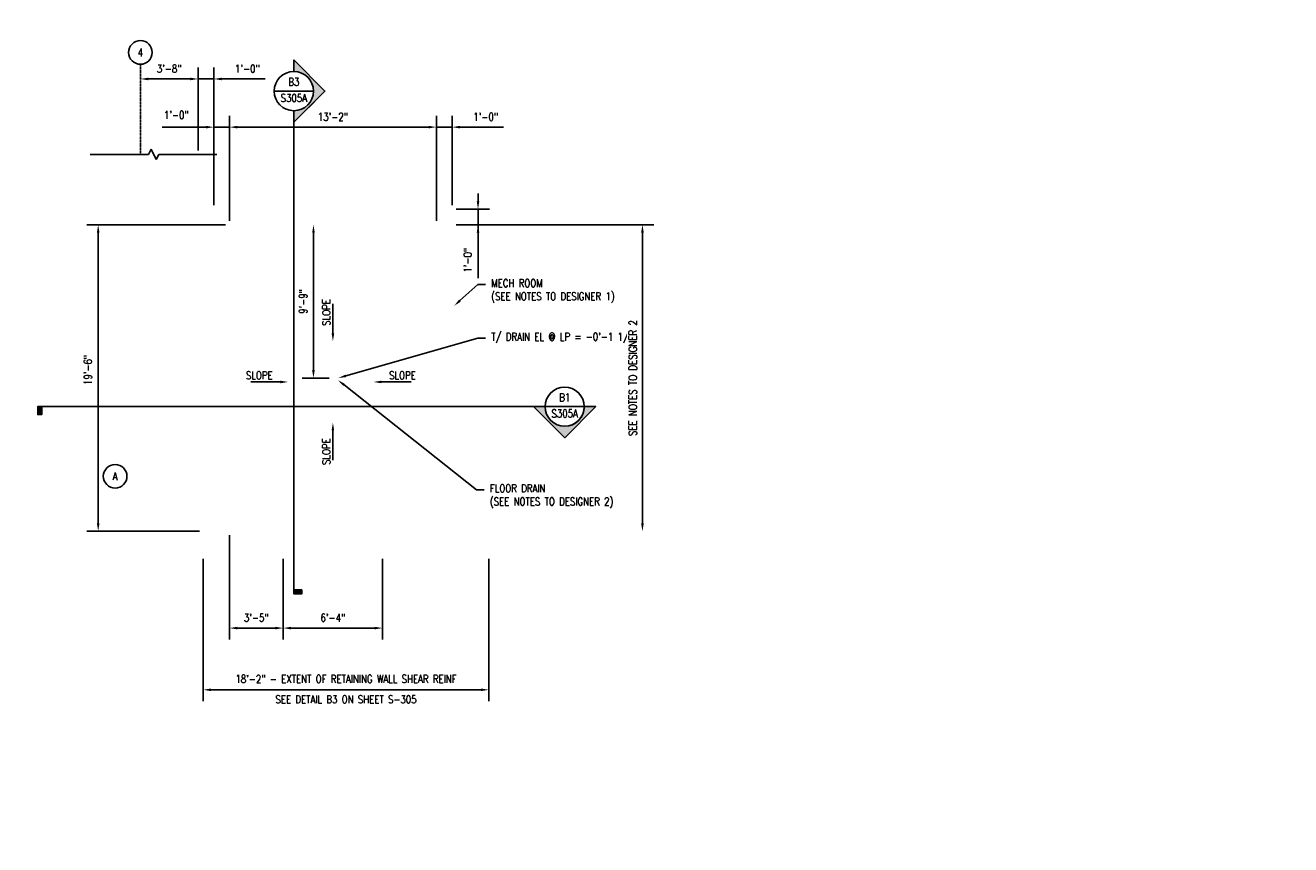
# Model space of a CAD drawing. Header units: inches. Extents: x -4277 to 4947, y 612 to 1950.
# Tile 3 of 4: x 1316 to 2282, y 612 to 1237. Entities that reach past the tile are written whole.
import ezdxf
from ezdxf import colors
from ezdxf.entities.mleader import LeaderData, LeaderLine
from ezdxf.enums import TextEntityAlignment as Align
from ezdxf.math import Vec2, Vec3

# ---------------------------------------------------------------- set-up
doc = ezdxf.new("R2010")
doc.units = ezdxf.units.IN
doc.header["$MEASUREMENT"] = 0
doc.set_wipeout_variables(frame=1)
doc.linetypes.add('CENTER2', pattern=[1.125, 0.75, -0.125, 0.125, -0.125])
for name, color, linetype in [('A-DETL-THIN', 1, 'Continuous'), ('G-ANNO-SYMB', 2, 'Continuous'), ('G-ANNO-TEXT', 2, 'Continuous'), ('G-ANNO-TTLB', 7, 'Continuous'), ('S-ANNO-DIMS', 1, 'Continuous'), ('S-ANNO-NOTE', 2, 'Continuous'), ('S-GRID', 1, 'CENTER2'), ('S-GRID-IDEN', 1, 'Continuous')]:
    doc.layers.add(name, color=color, linetype=linetype)
doc.styles.add('Annotative', font='romans.shx', dxfattribs={"width": 0.8, "height": 0.125})
doc.styles.add('Arial', font='romans.shx', dxfattribs={"width": 0.8})
doc.dimstyles.new('Annotative', dxfattribs={"dimscale": 0, "dimtxt": 0.125, "dimasz": 0.125, "dimexe": 0.18, "dimexo": 0.0625, "dimgap": 0.09, "dimtad": 1, "dimdec": 3, "dimzin": 3, "dimdsep": 46, "dimlunit": 4, "dimtxsty": 'Annotative', "dimcen": 0.09, "dimclrt": 2, "dimazin": 2, "dimtfac": 1, "dimtdec": 3, "dimtmove": 0, "dimatfit": 0, "dimfxl": 1, "dimfrac": 2, "dimtolj": 1, "dimtzin": 0, "dimarcsym": 0})

# ---------------------------------------------------------------- blocks, each defined once
blk = doc.blocks.new('Grid - Circle 3_8_-570341-ENLARGED MECHANICAL ROOM FOUNDATION PLAN 2')
at = {"layer": 'S-GRID-IDEN'}
blk.add_circle((0, 0), 0.188, dxfattribs=at)
blk = doc.blocks.new('*D37')
at = {"layer": 'Defpoints', "color": 0, "transparency": 16777216}
for p in [(1448.08, 1196.52), (1404.08, 1138.95), (1448.08, 1138.95)]:
    blk.add_point(p, dxfattribs=at)
at = {"layer": 'S-ANNO-DIMS', "color": 0, "lineweight": -2, "transparency": 16777216}
blk.add_line((1410.08, 1196.52), (1442.08, 1196.52), dxfattribs=at)
at = {"layer": 'S-ANNO-DIMS', "color": 0, "transparency": 16777216}
for points in [[(1410.08, 1197.52), (1410.08, 1195.52), (1404.08, 1196.52)], [(1442.08, 1197.52), (1442.08, 1195.52), (1448.08, 1196.52)]]:
    blk.add_solid(points, dxfattribs=at)
at = {"layer": 'S-ANNO-DIMS', "color": 2, "lineweight": -3, "transparency": 16777216, "insert": (1426.08, 1204.41), "char_height": 6, "width": 24.6557, "attachment_point": 5, "style": 'Annotative'}
blk.add_mtext('\\A1;3\'-8"', dxfattribs=at)
blk = doc.blocks.new('*D38')
at = {"layer": 'Defpoints', "color": 0, "transparency": 16777216}
for p in [(1460.08, 1196.52), (1448.08, 1138.95), (1460.08, 1097.21)]:
    blk.add_point(p, dxfattribs=at)
at = {"layer": 'S-ANNO-DIMS', "color": 0, "lineweight": -2, "transparency": 16777216}
for p, q in [((1448.08, 1141.95), (1448.08, 1205.16)), ((1460.08, 1100.21), (1460.08, 1205.16)), ((1442.08, 1196.52), (1436.08, 1196.52)), ((1448.08, 1196.52), (1460.08, 1196.52)), ((1466.08, 1196.52), (1499.46, 1196.52))]:
    blk.add_line(p, q, dxfattribs=at)
at = {"layer": 'S-ANNO-DIMS', "color": 0, "transparency": 16777216}
for points in [[(1442.08, 1197.52), (1442.08, 1195.52), (1448.08, 1196.52)], [(1466.08, 1197.52), (1466.08, 1195.52), (1460.08, 1196.52)]]:
    blk.add_solid(points, dxfattribs=at)
at = {"layer": 'S-ANNO-DIMS', "color": 2, "lineweight": -3, "transparency": 16777216, "insert": (1485.77, 1204.41), "char_height": 6, "width": 24.6557, "attachment_point": 5, "style": 'Annotative'}
blk.add_mtext('\\A1;1\'-0"', dxfattribs=at)
blk = doc.blocks.new('*D23')
at = {"layer": 'Defpoints', "color": 0, "transparency": 16777216}
for p in [(1472.08, 1159.75), (1460.08, 1097.21), (1472.08, 1085.21)]:
    blk.add_point(p, dxfattribs=at)
at = {"layer": 'S-ANNO-DIMS', "color": 0, "lineweight": -2, "transparency": 16777216}
for p, q in [((1454.08, 1159.75), (1420.7, 1159.75)), ((1472.08, 1159.75), (1460.08, 1159.75)), ((1472.08, 1088.21), (1472.08, 1168.39)), ((1478.08, 1159.75), (1484.08, 1159.75))]:
    blk.add_line(p, q, dxfattribs=at)
at = {"layer": 'S-ANNO-DIMS', "color": 0, "transparency": 16777216}
for points in [[(1454.08, 1160.75), (1454.08, 1158.75), (1460.08, 1159.75)], [(1478.08, 1160.75), (1478.08, 1158.75), (1472.08, 1159.75)]]:
    blk.add_solid(points, dxfattribs=at)
at = {"layer": 'S-ANNO-DIMS', "color": 2, "lineweight": -3, "transparency": 16777216, "insert": (1422.06, 1172.07), "char_height": 6, "width": 24.6557, "attachment_point": 1, "line_spacing_factor": 0.983083, "style": 'Annotative'}
blk.add_mtext('\\A1;1\'-0"', dxfattribs=at)
blk = doc.blocks.new('*D24')
at = {"layer": 'Defpoints', "color": 0, "transparency": 16777216}
for p in [(1630.08, 1159.75), (1472.08, 1085.21), (1630.08, 1085.21)]:
    blk.add_point(p, dxfattribs=at)
at = {"layer": 'S-ANNO-DIMS', "color": 0, "lineweight": -2, "transparency": 16777216}
blk.add_line((1478.08, 1159.75), (1624.08, 1159.75), dxfattribs=at)
at = {"layer": 'S-ANNO-DIMS', "color": 0, "transparency": 16777216}
for points in [[(1478.08, 1160.75), (1478.08, 1158.75), (1472.08, 1159.75)], [(1624.08, 1160.75), (1624.08, 1158.75), (1630.08, 1159.75)]]:
    blk.add_solid(points, dxfattribs=at)
at = {"layer": 'S-ANNO-DIMS', "color": 2, "lineweight": -3, "transparency": 16777216, "insert": (1551.08, 1167.64), "char_height": 6, "width": 30.0824, "attachment_point": 5, "style": 'Annotative'}
blk.add_mtext('\\A1;13\'-2"', dxfattribs=at)
blk = doc.blocks.new('*D25')
at = {"layer": 'Defpoints', "color": 0, "transparency": 16777216}
for p in [(1452.08, 833.21), (1670.08, 833.21), (1670.08, 730.2)]:
    blk.add_point(p, dxfattribs=at)
at = {"layer": 'S-ANNO-DIMS', "color": 0, "lineweight": -2, "transparency": 16777216}
for p, q in [((1452.08, 830.21), (1452.08, 721.56)), ((1670.08, 830.21), (1670.08, 721.56)), ((1458.08, 730.2), (1664.08, 730.2))]:
    blk.add_line(p, q, dxfattribs=at)
at = {"layer": 'S-ANNO-DIMS', "color": 0, "transparency": 16777216}
for points in [[(1458.08, 731.2), (1458.08, 729.2), (1452.08, 730.2)], [(1664.08, 731.2), (1664.08, 729.2), (1670.08, 730.2)]]:
    blk.add_solid(points, dxfattribs=at)
at = {"layer": 'S-ANNO-DIMS', "color": 2, "lineweight": -3, "transparency": 16777216, "insert": (1561.08, 738.52), "char_height": 6, "width": 219.6602, "attachment_point": 5, "line_spacing_factor": 0.983083, "style": 'Annotative'}
blk.add_mtext('\\A1;18\'-2" - EXTENT OF RETAINING WALL SHEAR REINF', dxfattribs=at)
at = {"layer": 'S-ANNO-DIMS', "color": 2, "lineweight": -3, "transparency": 16777216, "insert": (1561.08, 722.88), "char_height": 6, "width": 219.6602, "attachment_point": 5, "style": 'Annotative'}
blk.add_mtext('\\A1;SEE DETAIL B3 ON SHEET S-305', dxfattribs=at)
blk = doc.blocks.new('*D20')
at = {"layer": 'Defpoints', "color": 0, "transparency": 16777216}
for p in [(1642.08, 1159.75), (1642.08, 1097.21), (1630.08, 1085.21)]:
    blk.add_point(p, dxfattribs=at)
at = {"layer": 'S-ANNO-DIMS', "color": 0, "lineweight": -2, "transparency": 16777216}
for p, q in [((1624.08, 1159.75), (1618.08, 1159.75)), ((1630.08, 1088.21), (1630.08, 1168.39)), ((1630.08, 1159.75), (1642.08, 1159.75)), ((1642.08, 1100.21), (1642.08, 1168.39)), ((1648.08, 1159.75), (1681.46, 1159.75))]:
    blk.add_line(p, q, dxfattribs=at)
at = {"layer": 'S-ANNO-DIMS', "color": 0, "transparency": 16777216}
for points in [[(1624.08, 1160.75), (1624.08, 1158.75), (1630.08, 1159.75)], [(1648.08, 1160.75), (1648.08, 1158.75), (1642.08, 1159.75)]]:
    blk.add_solid(points, dxfattribs=at)
at = {"layer": 'S-ANNO-DIMS', "color": 2, "lineweight": -3, "transparency": 16777216, "insert": (1667.77, 1167.64), "char_height": 6, "width": 30.0824, "attachment_point": 5, "style": 'Annotative'}
blk.add_mtext('\\A1;1\'-0"', dxfattribs=at)
blk = doc.blocks.new('*D26')
at = {"layer": 'Defpoints', "color": 0, "transparency": 16777216}
for p in [(1472.08, 851.21), (1513.08, 833.21), (1472.08, 777.31)]:
    blk.add_point(p, dxfattribs=at)
at = {"layer": 'S-ANNO-DIMS', "color": 0, "lineweight": -2, "transparency": 16777216}
for p, q in [((1472.08, 848.21), (1472.08, 768.67)), ((1513.08, 830.21), (1513.08, 768.67)), ((1507.08, 777.31), (1478.08, 777.31))]:
    blk.add_line(p, q, dxfattribs=at)
at = {"layer": 'S-ANNO-DIMS', "color": 0, "transparency": 16777216}
for points in [[(1478.08, 778.31), (1478.08, 776.31), (1472.08, 777.31)], [(1507.08, 778.31), (1507.08, 776.31), (1513.08, 777.31)]]:
    blk.add_solid(points, dxfattribs=at)
at = {"layer": 'S-ANNO-DIMS', "color": 2, "transparency": 16777216, "insert": (1492.58, 785.2), "char_height": 6, "attachment_point": 5, "style": 'Annotative'}
blk.add_mtext('\\A1;3\'-5"', dxfattribs=at)
blk = doc.blocks.new('*D27')
at = {"layer": 'Defpoints', "color": 0, "transparency": 16777216}
for p in [(1513.08, 833.21), (1589.04, 833.22), (1513.09, 777.3)]:
    blk.add_point(p, dxfattribs=at)
at = {"layer": 'S-ANNO-DIMS', "color": 0, "lineweight": -2, "transparency": 16777216}
for p, q in [((1513.08, 830.21), (1513.09, 768.66)), ((1589.04, 830.22), (1589.05, 768.67)), ((1583.05, 777.31), (1519.09, 777.3))]:
    blk.add_line(p, q, dxfattribs=at)
at = {"layer": 'S-ANNO-DIMS', "color": 0, "transparency": 16777216}
for points in [[(1519.09, 778.3), (1519.09, 776.3), (1513.09, 777.3)], [(1583.05, 778.31), (1583.05, 776.31), (1589.05, 777.31)]]:
    blk.add_solid(points, dxfattribs=at)
at = {"layer": 'S-ANNO-DIMS', "color": 2, "transparency": 16777216, "insert": (1551.07, 785.2), "char_height": 6, "attachment_point": 5, "rotation": 0.00513, "style": 'Annotative'}
blk.add_mtext('\\A1;6\'-4"', dxfattribs=at)
blk = doc.blocks.new('*D29')
at = {"layer": 'Defpoints', "color": 0, "transparency": 16777216}
for p in [(1642.08, 1085.21), (1787.45, 1085.21), (1642.08, 851.21)]:
    blk.add_point(p, dxfattribs=at)
at = {"layer": 'S-ANNO-DIMS', "color": 0, "lineweight": -2, "transparency": 16777216}
for p, q in [((1645.08, 1085.21), (1796.09, 1085.21)), ((1787.45, 857.21), (1787.45, 1079.21))]:
    blk.add_line(p, q, dxfattribs=at)
at = {"layer": 'S-ANNO-DIMS', "color": 0, "transparency": 16777216}
for points in [[(1786.45, 1079.21), (1788.45, 1079.21), (1787.45, 1085.21)], [(1786.45, 857.21), (1788.45, 857.21), (1787.45, 851.21)]]:
    blk.add_solid(points, dxfattribs=at)
at = {"layer": 'S-ANNO-DIMS', "color": 2, "transparency": 16777216, "insert": (1780.13, 968.21), "char_height": 6, "attachment_point": 5, "rotation": 90, "style": 'Annotative', "bg_fill": 3, "box_fill_scale": 1.25, "bg_fill_color": 256, "bg_fill_true_color": 13158600, "bg_fill_transparency": 0}
blk.add_mtext('\\A1;SEE NOTES TO DESIGNER 2', dxfattribs=at)
blk = doc.blocks.new('*D15')
at = {"layer": 'Defpoints', "color": 0, "transparency": 16777216}
for p in [(1642.08, 1097.21), (1661.9, 1097.21), (1642.08, 1085.21)]:
    blk.add_point(p, dxfattribs=at)
at = {"layer": 'S-ANNO-DIMS', "color": 0, "lineweight": -2, "transparency": 16777216}
for p, q in [((1661.9, 1103.21), (1661.9, 1109.21)), ((1645.08, 1097.21), (1670.54, 1097.21)), ((1661.9, 1085.21), (1661.9, 1097.21)), ((1661.9, 1085.21), (1661.9, 1097.21)), ((1661.9, 1044.54), (1661.9, 1085.21)), ((1661.9, 1079.21), (1661.9, 1073.21))]:
    blk.add_line(p, q, dxfattribs=at)
at = {"layer": 'S-ANNO-DIMS', "color": 0, "transparency": 16777216}
for points in [[(1660.9, 1103.21), (1662.9, 1103.21), (1661.9, 1097.21)], [(1660.9, 1079.21), (1662.9, 1079.21), (1661.9, 1085.21)]]:
    blk.add_solid(points, dxfattribs=at)
at = {"layer": 'S-ANNO-DIMS', "color": 2, "transparency": 16777216, "insert": (1654.01, 1058.23), "char_height": 6, "attachment_point": 5, "rotation": 90, "style": 'Annotative', "bg_fill": 3, "box_fill_scale": 1.25, "bg_fill_color": 256, "bg_fill_true_color": 13158600, "bg_fill_transparency": 0}
blk.add_mtext('\\A1;1\'-0"', dxfattribs=at)
blk = doc.blocks.new('*D18')
at = {"layer": 'Defpoints', "color": 0, "transparency": 16777216}
for p in [(1472.08, 1085.21), (1371.84, 851.21), (1452.08, 851.21)]:
    blk.add_point(p, dxfattribs=at)
at = {"layer": 'S-ANNO-DIMS', "color": 0, "lineweight": -2, "transparency": 16777216}
for p, q in [((1469.08, 1085.21), (1363.2, 1085.21)), ((1371.84, 1079.21), (1371.84, 857.21)), ((1449.08, 851.21), (1363.2, 851.21))]:
    blk.add_line(p, q, dxfattribs=at)
at = {"layer": 'S-ANNO-DIMS', "color": 0, "transparency": 16777216}
for points in [[(1370.84, 1079.21), (1372.84, 1079.21), (1371.84, 1085.21)], [(1370.84, 857.21), (1372.84, 857.21), (1371.84, 851.21)]]:
    blk.add_solid(points, dxfattribs=at)
at = {"layer": 'S-ANNO-DIMS', "color": 2, "lineweight": -3, "transparency": 16777216, "insert": (1363.95, 974.41), "char_height": 6, "width": 24.6557, "attachment_point": 5, "rotation": 90, "style": 'Annotative'}
blk.add_mtext('\\A1;19\'-6"', dxfattribs=at)
blk = doc.blocks.new('*D19')
at = {"layer": 'Defpoints', "color": 0, "transparency": 16777216}
for p in [(1596.7, 1085.21), (1536.23, 968.22), (1551.11, 968.22)]:
    blk.add_point(p, dxfattribs=at)
at = {"layer": 'S-ANNO-DIMS', "color": 0, "lineweight": -2, "transparency": 16777216}
for p, q in [((1536.23, 1079.21), (1536.23, 974.22)), ((1548.11, 968.22), (1527.59, 968.22))]:
    blk.add_line(p, q, dxfattribs=at)
at = {"layer": 'S-ANNO-DIMS', "color": 0, "transparency": 16777216}
for points in [[(1535.23, 1079.21), (1537.23, 1079.21), (1536.23, 1085.21)], [(1535.23, 974.22), (1537.23, 974.22), (1536.23, 968.22)]]:
    blk.add_solid(points, dxfattribs=at)
at = {"layer": 'S-ANNO-DIMS', "color": 2, "lineweight": -3, "transparency": 16777216, "insert": (1528.34, 1026.71), "char_height": 6, "width": 24.6557, "attachment_point": 5, "rotation": 90, "style": 'Annotative'}
blk.add_mtext('\\A1;9\'-9"', dxfattribs=at)
blk = doc.blocks.new('Grid - Circle 3_8_-570341-ENLARGED MECHANICAL ROOM FOUNDATION PLAN 1')
at = {"layer": 'S-GRID-IDEN'}
blk.add_circle((0, 0), 0.188, dxfattribs=at)
blk = doc.blocks.new('*U39')
at = {"lineweight": -3}
h = blk.add_hatch(color=256, dxfattribs=at)
edge = h.paths.add_edge_path()
edge.add_line((5.117, 0), (4.935, 0))
edge.add_line((4.935, 0), (5.43, -0.495))
edge.add_line((5.43, -0.495), (5.925, 0))
edge.add_line((5.925, 0), (5.742, 0))
edge.add_arc((5.43, 0), 0.312, 180, 360, ccw=False)
blk.add_hatch(color=256, dxfattribs=at).paths.add_polyline_path([(13.749, 0), (13.812, 0), (13.812, -0.125), (13.749, -0.125)])
for p, q in [((5.43, -0.495), (4.935, 0)), ((5.117, 0), (5.742, 0)), ((5.925, 0), (5.43, -0.495))]:
    blk.add_line(p, q, dxfattribs=at)
at = {"linetype": 'Continuous', "lineweight": -3}
blk.add_line((5.742, 0), (13.812, 0), dxfattribs=at)
at = {"lineweight": -3, "flags": 128}
blk.add_lwpolyline([(5.117, 0), (4.935, 0), (5.43, -0.495), (5.925, 0), (5.742, 0, -1), (5.117, 0)], format="xyb", close=True, dxfattribs=at)
blk.add_lwpolyline([(13.749, 0), (13.812, 0), (13.812, -0.125), (13.749, -0.125), (13.749, 0)], close=True, dxfattribs=at)
blk.add_lwpolyline([(5.117, -0.016), (5.117, -0.016)], dxfattribs=at)
blk.add_lwpolyline([(5.117, -0.016), (5.117, -0.016)], dxfattribs=at)
at = {"lineweight": -3}
blk.add_circle((5.43, 0), 0.312, dxfattribs=at)
at = {"linetype": 'Continuous', "lineweight": -3, "style": 'Arial'}
blk.add_attdef('X#', text='', height=0.0938, dxfattribs=at).set_placement((5.43, 0.047), align=Align.BOTTOM_CENTER)
blk.add_attdef('X-###', text='', height=0.0938, dxfattribs=at).set_placement((5.43, -0.047), align=Align.TOP_CENTER)
blk = doc.blocks.new('*U7')
at = {"lineweight": -3}
h = blk.add_hatch(color=256, dxfattribs=at)
edge = h.paths.add_edge_path()
edge.add_line((0, 0.312), (0, 0.495))
edge.add_line((0, 0.495), (0.495, 0))
edge.add_line((0.495, 0), (0, -0.495))
edge.add_line((0, -0.495), (0, -0.312))
edge.add_arc((0, 0), 0.312, 270, 450)
blk.add_hatch(color=256, dxfattribs=at).paths.add_polyline_path([(0, -7.933), (0, -7.996), (0.125, -7.996), (0.125, -7.933)])
for p, q in [((0.495, 0), (0, 0.495)), ((-0.312, 0), (0.312, 0)), ((0, -0.495), (0.495, 0))]:
    blk.add_line(p, q, dxfattribs=at)
at = {"linetype": 'Continuous', "lineweight": -3}
blk.add_line((0, -0.312), (0, -7.996), dxfattribs=at)
at = {"lineweight": -3, "flags": 128}
blk.add_lwpolyline([(0, 0.312), (0, 0.495), (0.495, 0), (0, -0.495), (0, -0.312, 1), (0, 0.312)], format="xyb", close=True, dxfattribs=at)
blk.add_lwpolyline([(0.016, 0.312), (0.016, 0.312)], dxfattribs=at)
blk.add_lwpolyline([(0.016, 0.312), (0.016, 0.312)], dxfattribs=at)
blk.add_lwpolyline([(0, -7.933), (0, -7.996), (0.125, -7.996), (0.125, -7.933), (0, -7.933)], close=True, dxfattribs=at)
at = {"lineweight": -3}
blk.add_circle((0, 0), 0.312, dxfattribs=at)
at = {"linetype": 'Continuous', "lineweight": -3, "style": 'Arial'}
blk.add_attdef('X#', text='', height=0.0938, dxfattribs=at).set_placement((0, 0.047), align=Align.BOTTOM_CENTER)
blk.add_attdef('X-###', text='', height=0.0938, dxfattribs=at).set_placement((0, -0.047), align=Align.TOP_CENTER)
blk = doc.blocks.new('*U13')
for p, q in [((0.5, 1), (-0.5, -1)), ((1, 0), (0.5, 1)), ((-10.09, 0), (-12.09, 0)), ((-10.09, 0), (-1, 0)), ((-0.5, -1), (-1, 0)), ((10.09, 0), (1, 0)), ((10.09, 0), (12.09, 0))]:
    blk.add_line(p, q)

msp = doc.modelspace()

# ---------------------------------------------------------------- dimensions: what is measured, and where the dimension line sits
at = {"layer": 'S-ANNO-DIMS', "lineweight": -3}
for base, p1, p2, override, picture, middle in [((1630.0817, 1159.7484), (1472.0817, 1085.2059), (1630.0817, 1085.2059), {"dimpost": '\\X', "dimse1": 1, "dimse2": 1}, '*D24', (1551.0817, 1167.6398)), ((1642.0817, 1159.7484), (1630.0817, 1085.2059), (1642.0817, 1097.2059), {"dimpost": '\\X'}, '*D20', (1667.7731, 1167.6398))]:
    dim = msp.add_linear_dim(base=base, p1=p1, p2=p2, dimstyle='Annotative', override=override, dxfattribs=at)
    dim.commit()
    dim.dimension.update_dxf_attribs({"geometry": picture, "text_midpoint": middle})
at = {"layer": 'S-ANNO-DIMS'}
dim = msp.add_linear_dim(base=(1472.0817, 777.3097), p1=(1513.0817, 833.2127), p2=(1472.0817, 851.2059), dimstyle='Annotative', override={"dimpost": '\\X'}, dxfattribs=at)
dim.commit()
dim.dimension.update_dxf_attribs({"geometry": '*D26', "text_midpoint": (1492.5817, 785.2012)})
at = {"layer": 'S-ANNO-DIMS', "lineweight": -3}
dim = msp.add_linear_dim(base=(1670.0817, 730.2001), p1=(1452.0817, 833.2127), p2=(1670.0817, 833.2112), text='18\'-2" - EXTENT OF RETAINING WALL SHEAR REINF\\XSEE DETAIL B3 ON SHEET S-305', dimstyle='Annotative', override={"dimpost": '\\X'}, dxfattribs=at)
dim.commit()
dim.dimension.update_dxf_attribs({"geometry": '*D25', "text_midpoint": (1561.0817, 730.2001), "dimtype": 160})
at = {"layer": 'S-ANNO-DIMS'}
dim = msp.add_aligned_dim(p1=(1589.0408, 833.2195), p2=(1513.0817, 833.2127), distance=55.91, dimstyle='Annotative', override={"dimpost": '\\X'}, dxfattribs=at)
dim.commit()
dim.dimension.update_dxf_attribs({"geometry": '*D27', "text_midpoint": (1551.0656, 785.1976)})

# ---------------------------------------------------------------- leaders
at = {"layer": 'S-ANNO-NOTE', "lineweight": -3}
ml = msp.add_multileader_mtext('Standard', dxfattribs=at)
ml.set_content('MECH ROOM\\P(SEE NOTES TO DESIGNER 1)', color=256, style='Annotative')
ml.set_leader_properties(color=1, linetype='ByLayer', lineweight=-1)
ml.build(insert=Vec2(0, 0))
ml.multileader.update_dxf_attribs({"text_right_attachment_type": 3, "dogleg_length": 0.125, "arrow_head_size": 6, "scale": 48})
ctx = ml.context
ctx.base_point, ctx.scale, ctx.char_height, ctx.arrow_head_size, ctx.landing_gap_size, ctx.plane_origin = Vec3(1667.6537, 1039.6313), 48, 6, 6, 4.32, Vec3(1661.6537, 1039.6313)
ctx.right_attachment = 3
notes = []
notes.append((ctx, [(0, (1, 1, 0), (1661.6537, 1039.6313), (1, 0), 6, [(0, [(1643.6306, 1023.2519)], 0, [])])]))
ctx.mtext.insert, ctx.mtext.width, ctx.mtext.flow_direction = Vec3(1671.9737, 1043.6313), 61.439221, 5
ml = msp.add_multileader_mtext('Standard', dxfattribs=at)
ml.set_content('T/ DRAIN EL @ LP = -0\'-1 1/4"', color=256, style='Annotative')
ml.set_leader_properties(color=1, linetype='ByLayer', lineweight=-1)
ml.build(insert=Vec2(0, 0))
ml.multileader.update_dxf_attribs({"text_right_attachment_type": 3, "dogleg_length": 0.36, "arrow_head_size": 6, "scale": 48})
ctx = ml.context
ctx.base_point, ctx.scale, ctx.char_height, ctx.arrow_head_size, ctx.landing_gap_size, ctx.plane_origin = Vec3(-66.4114, 1025.7873), 48, 6, 6, 4.32, Vec3(25.4678, 1013.5016)
ctx.right_attachment = 3
notes.append((ctx, [(0, (1, 1, 0), (15.8983, 1013.5016), (-1, 0), 5.3269, [(0, [(117.0505, 968.2223)], 0, [])])]))
ctx.mtext.insert, ctx.mtext.width, ctx.mtext.flow_direction = Vec3(-62.0914, 1029.7873), 68.220414, 5
ml = msp.add_multileader_mtext('Standard', dxfattribs=at)
ml.set_content('T/ DRAIN EL @ LP = -0\'-1 1/4"', color=256, style='Annotative')
ml.set_leader_properties(color=1, linetype='ByLayer', lineweight=-1)
ml.build(insert=Vec2(0, 0))
ml.multileader.update_dxf_attribs({"text_right_attachment_type": 3, "dogleg_length": 0.125, "arrow_head_size": 6, "scale": 48})
ctx = ml.context
ctx.base_point, ctx.scale, ctx.char_height, ctx.arrow_head_size, ctx.landing_gap_size, ctx.plane_origin = Vec3(1667.6537, 998.7285), 48, 6, 6, 4.32, Vec3(1773.1965, 998.7285)
ctx.right_attachment = 3
notes.append((ctx, [(1, (1, 1, 0), (1661.6537, 998.7285), (1, 0), 6, [(0, [(1555.1755, 968.2223)], 0, [])])]))
ctx.mtext.insert, ctx.mtext.width, ctx.mtext.flow_direction = Vec3(1671.9737, 1002.7285), 68.220414, 5
ml = msp.add_multileader_mtext('Standard', dxfattribs=at)
ml.set_content('FLOOR DRAIN\\P(SEE NOTES TO DESIGNER 2)', color=256, style='Annotative')
ml.set_leader_properties(color=1, linetype='ByLayer', lineweight=-1)
ml.build(insert=Vec2(0, 0))
ml.multileader.update_dxf_attribs({"text_right_attachment_type": 3, "dogleg_length": 0.125, "arrow_head_size": 6, "scale": 48})
ctx = ml.context
ctx.base_point, ctx.scale, ctx.char_height, ctx.arrow_head_size, ctx.landing_gap_size, ctx.plane_origin = Vec3(1666.6515, 882.9711), 48, 6, 6, 4.32, Vec3(1645.1849, 927.3325)
ctx.right_attachment = 3
notes.append((ctx, [(0, (1, 1, 0), (1660.6515, 882.9711), (1, 0), 6, [(0, [(1554.8718, 966.6813)], 0, [])])]))
ctx.mtext.insert, ctx.mtext.width, ctx.mtext.flow_direction = Vec3(1670.9715, 886.9711), 58.171177, 5
for ctx, leaders in notes:
    for number, flags, end, landing, length, lines in leaders:
        leader = LeaderData()
        leader.index, (leader.has_last_leader_line, leader.has_dogleg_vector, leader.attachment_direction) = number, flags
        leader.last_leader_point, leader.dogleg_vector, leader.dogleg_length = Vec3(end), Vec3(landing), length
        for number, points, colour, breaks in lines:
            line = LeaderLine()
            line.index, line.vertices, line.color, line.breaks = number, Vec3.list(points), colors.encode_raw_color(colour), breaks
            leader.lines.append(line)
        ctx.leaders.append(leader)

# ---------------------------------------------------------------- wipeouts: each hides what was drawn before it
for points in [[(1291.7157, 901.8694), (1390.1995, 902.2217), (1399.8111, 878.2047), (1292.1772, 880.3366)], [(245.1359, 730.7724), (1421.6976, 730.7724), (1421.6976, 611.9551), (245.1359, 611.9551)]]:
    msp.add_wipeout(points).dxf.layer = 'G-ANNO-TTLB'

# ---------------------------------------------------------------- next in the draw order: block references
at = {"layer": 'S-GRID-IDEN', "lineweight": -3, "xscale": 47.99999999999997, "yscale": 47.99999999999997, "zscale": 47.99999999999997, "rotation": 89.9999999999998}
msp.add_blockref('Grid - Circle 3_8_-570341-ENLARGED MECHANICAL ROOM FOUNDATION PLAN 1', (1384.7797, 893.2059), dxfattribs=at)

# ---------------------------------------------------------------- next in the draw order: texts
at = {"layer": 'G-ANNO-TEXT', "lineweight": -3, "char_height": 6, "width": 23.942249, "rotation": 90, "line_spacing_factor": 0.981704, "style": 'Annotative', "bg_fill": 2}
for insert, attachment_point in [((1543.059, 1028.5096), 3), ((1543.059, 901.9022), 1)]:
    msp.add_mtext('\\pxt3.2,6.4,9.6,12.8,16,19.2,22.4,25.6,28.8,32,35.2,38.4,41.6,44.8,48,51.2,54.4,57.6,60.8,64,67.2,70.4,73.6,76.8,80,83.2,86.4,89.6,92.8,96,99.2,102.4;{SLOPE}', dxfattribs=dict(at, insert=insert, attachment_point=attachment_point))
at = {"layer": 'G-ANNO-TEXT', "lineweight": -3, "char_height": 6, "width": 23.942249, "line_spacing_factor": 0.981704, "style": 'Annotative', "bg_fill": 2}
for insert, attachment_point in [((1484.6729, 973.2286), 1), ((1614.3854, 973.2286), 3)]:
    msp.add_mtext('\\pxt3.2,6.4,9.6,12.8,16,19.2,22.4,25.6,28.8,32,35.2,38.4,41.6,44.8,48,51.2,54.4,57.6,60.8,64,67.2,70.4,73.6,76.8,80,83.2,86.4,89.6,92.8,96,99.2,102.4;{SLOPE}', dxfattribs=dict(at, insert=insert, attachment_point=attachment_point))
at = {"layer": 'S-GRID-IDEN', "lineweight": -3, "insert": (1384.7797, 893.2059), "char_height": 6, "width": 6, "attachment_point": 5, "style": 'Annotative'}
msp.add_mtext('A', dxfattribs=at)

# ---------------------------------------------------------------- next in the draw order: dimensions: what is measured, and where the dimension line sits
at = {"layer": 'S-ANNO-DIMS', "lineweight": -3}
dim = msp.add_linear_dim(base=(1371.842, 851.2059), p1=(1472.0817, 1085.2059), p2=(1452.0817, 851.2059), angle=90, dimstyle='Annotative', override={"dimpost": '\\X'}, dxfattribs=at)
dim.commit()
dim.dimension.update_dxf_attribs({"geometry": '*D18', "text_midpoint": (1371.842, 974.4062), "dimtype": 160})
at = {"layer": 'S-ANNO-DIMS'}
dim = msp.add_linear_dim(base=(1787.4502, 1085.2059), p1=(1642.0817, 851.2059), p2=(1642.0817, 1085.2059), angle=90, text='SEE NOTES TO DESIGNER 2', dimstyle='Annotative', override={"dimpost": '\\X', "dimse1": 1, "dimtfill": 1}, dxfattribs=at)
dim.commit()
dim.dimension.update_dxf_attribs({"geometry": '*D29', "text_midpoint": (1780.1302, 968.2059)})

# ---------------------------------------------------------------- next in the draw order: wipeouts: each hides what was drawn before it
msp.add_wipeout([(-486.1812, 1174.4465), (3159.7951, 1174.4465), (3159.7951, 1781.4987), (-489.0377, 1781.4987), (-489.0377, 1174.4465)]).dxf.layer = 'G-ANNO-TTLB'

# ---------------------------------------------------------------- next in the draw order: block references
at = {"layer": 'G-ANNO-SYMB', "lineweight": -3}
ref = msp.add_blockref('*U7', (1521.2452, 1187.2528), dxfattribs=dict(at, xscale=48, yscale=48, zscale=48))
ref.add_attrib('X-###', 'S305A', dxfattribs={"layer": '0', "color": 1, "linetype": 'Continuous', "lineweight": -2, "height": 6, "style": 'Arial', "width": 0.8}).set_placement((1521.2452, 1185.0028), align=Align.TOP_CENTER)
ref.add_attrib('X#', 'B3', dxfattribs={"layer": '0', "color": 1, "linetype": 'Continuous', "lineweight": -2, "height": 6, "style": 'Arial', "width": 0.8}).set_placement((1521.2452, 1189.5028), align=Align.BOTTOM_CENTER)
ref = msp.add_blockref('*U39', (1988.7124, 946.3667), dxfattribs=dict(at, xscale=-48, yscale=48, zscale=48))
ref.add_attrib('X-###', 'S305A', dxfattribs={"layer": '0', "color": 1, "linetype": 'Continuous', "lineweight": -2, "height": 6, "style": 'Arial', "width": 0.8}).set_placement((1728.0816, 944.1167), align=Align.TOP_CENTER)
ref.add_attrib('X#', 'B1', dxfattribs={"layer": '0', "color": 1, "linetype": 'Continuous', "lineweight": -2, "height": 6, "style": 'Arial', "width": 0.8}).set_placement((1728.0816, 948.6167), align=Align.BOTTOM_CENTER)
at = {"layer": 'S-GRID-IDEN', "lineweight": -3, "xscale": 47.99999999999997, "yscale": 47.99999999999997, "zscale": 47.99999999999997}
msp.add_blockref('Grid - Circle 3_8_-570341-ENLARGED MECHANICAL ROOM FOUNDATION PLAN 2', (1404.0817, 1216.784), dxfattribs=at)

# ---------------------------------------------------------------- next in the draw order: texts
at = {"layer": 'S-GRID-IDEN', "lineweight": -3, "insert": (1404.0817, 1216.784), "char_height": 6, "width": 6, "attachment_point": 5, "style": 'Annotative'}
msp.add_mtext('4', dxfattribs=at)

# ---------------------------------------------------------------- next in the draw order: dimensions: what is measured, and where the dimension line sits
at = {"layer": 'S-ANNO-DIMS', "lineweight": -3}
dim = msp.add_linear_dim(base=(1448.0817, 1196.519), p1=(1404.0817, 1138.9493), p2=(1448.0817, 1138.9493), dimstyle='Annotative', override={"dimpost": '\\X', "dimse1": 1, "dimse2": 1}, dxfattribs=at)
dim.commit()
dim.dimension.update_dxf_attribs({"geometry": '*D37', "text_midpoint": (1426.0817, 1204.4105)})
at = {"layer": 'S-ANNO-DIMS'}
dim = msp.add_linear_dim(base=(1661.9024, 1097.2059), p1=(1642.0817, 1085.2059), p2=(1642.0817, 1097.2059), angle=90, dimstyle='Annotative', override={"dimpost": '\\X', "dimse1": 1, "dimtfill": 1}, dxfattribs=at)
dim.commit()
dim.dimension.update_dxf_attribs({"geometry": '*D15', "text_midpoint": (1661.9024, 1058.233), "dimtype": 160})
at = {"layer": 'S-ANNO-DIMS', "lineweight": -3}
dim = msp.add_linear_dim(base=(1536.2271, 968.2223), p1=(1596.7008, 1085.2059), p2=(1551.113, 968.2223), angle=90, dimstyle='Annotative', override={"dimpost": '\\X', "dimse1": 1}, dxfattribs=at)
dim.commit()
dim.dimension.update_dxf_attribs({"geometry": '*D19', "text_midpoint": (1528.3357, 1026.7141)})

# ---------------------------------------------------------------- next in the draw order: leaders
at = {"layer": 'G-ANNO-SYMB'}
ml = msp.add_multileader_mtext('Standard', dxfattribs=at)
ml.set_content(' ', color=256, style='Annotative')
ml.set_leader_properties(color=1, linetype='ByLayer', lineweight=-1)
ml.build(insert=Vec2(0, 0))
ml.multileader.update_dxf_attribs({"has_dogleg": 0, "text_right_attachment_type": 3, "dogleg_length": 0.125, "arrow_head_size": 6, "scale": 48})
ctx = ml.context
ctx.base_point, ctx.scale, ctx.char_height, ctx.arrow_head_size, ctx.landing_gap_size, ctx.plane_origin, ctx.plane_x_axis, ctx.plane_y_axis = Vec3(1551.0817, 1024.8433), 48, 6, 6, 4.32, Vec3(1551.0817, 996.2377), Vec3(0, 1), Vec3(-1, 0)
ctx.right_attachment = 3
notes = []
notes.append((ctx, [(0, (1, 1, 0), (1551.0817, 1018.8433), (0, 1), 6, [(0, [(1551.0817, 996.2377)], 0, [])])]))
ctx.mtext.insert, ctx.mtext.text_direction, ctx.mtext.rotation, ctx.mtext.flow_direction = Vec3(1548.0817, 1029.1633), Vec3(0, 1), 1.57079633, 5
ml = msp.add_multileader_mtext('Standard', dxfattribs=at)
ml.set_content(' ', color=256, style='Annotative')
ml.set_leader_properties(color=1, linetype='ByLayer', lineweight=-1)
ml.build(insert=Vec2(0, 0))
ml.multileader.update_dxf_attribs({"has_dogleg": 0, "text_right_attachment_type": 3, "dogleg_length": 0.125, "arrow_head_size": 6, "scale": 48})
ctx = ml.context
ctx.base_point, ctx.scale, ctx.char_height, ctx.arrow_head_size, ctx.landing_gap_size, ctx.plane_origin = Vec3(1474.8993, 965.2059), 48, 6, 6, 4.32, Vec3(1516.9449, 965.2059)
ctx.right_attachment, ctx.text_align_type = 3, 2
notes.append((ctx, [(0, (1, 1, 0), (1494.3393, 965.2059), (-1, 0), 6, [(0, [(1516.9449, 965.2059)], 0, [])])]))
ctx.mtext.insert, ctx.mtext.alignment, ctx.mtext.flow_direction = Vec3(1484.0193, 968.2059), 3, 5
ml = msp.add_multileader_mtext('Standard', dxfattribs=at)
ml.set_content(' ', color=256, style='Annotative')
ml.set_leader_properties(color=1, linetype='ByLayer', lineweight=-1)
ml.build(insert=Vec2(0, 0))
ml.multileader.update_dxf_attribs({"has_dogleg": 0, "text_right_attachment_type": 3, "dogleg_length": 0.125, "arrow_head_size": 6, "scale": 48})
ctx = ml.context
ctx.base_point, ctx.scale, ctx.char_height, ctx.arrow_head_size, ctx.landing_gap_size, ctx.plane_origin = Vec3(1610.719, 965.2059), 48, 6, 6, 4.32, Vec3(1582.1134, 965.2059)
ctx.right_attachment = 3
notes.append((ctx, [(0, (1, 1, 0), (1604.719, 965.2059), (1, 0), 6, [(0, [(1582.1134, 965.2059)], 0, [])])]))
ctx.mtext.insert, ctx.mtext.flow_direction = Vec3(1615.039, 968.2059), 5
ml = msp.add_multileader_mtext('Standard', dxfattribs=at)
ml.set_content(' ', color=256, style='Annotative')
ml.set_leader_properties(color=1, linetype='ByLayer', lineweight=-1)
ml.build(insert=Vec2(0, 0))
ml.multileader.update_dxf_attribs({"has_dogleg": 0, "text_right_attachment_type": 3, "dogleg_length": 0.125, "arrow_head_size": 6, "scale": 48})
ctx = ml.context
ctx.base_point, ctx.scale, ctx.char_height, ctx.arrow_head_size, ctx.landing_gap_size, ctx.plane_origin, ctx.plane_x_axis, ctx.plane_y_axis = Vec3(1551.0817, 892.1286), 48, 6, 6, 4.32, Vec3(1551.0817, 934.1742), Vec3(0, 1), Vec3(-1, 0)
ctx.right_attachment, ctx.text_align_type = 3, 2
notes.append((ctx, [(0, (1, 1, 0), (1551.0817, 911.5686), (0, -1), 6, [(0, [(1551.0817, 934.1742)], 0, [])])]))
ctx.mtext.insert, ctx.mtext.text_direction, ctx.mtext.rotation, ctx.mtext.alignment, ctx.mtext.flow_direction = Vec3(1548.0817, 901.2486), Vec3(0, 1), 1.57079633, 3, 5
for ctx, leaders in notes:
    for number, flags, end, landing, length, lines in leaders:
        leader = LeaderData()
        leader.index, (leader.has_last_leader_line, leader.has_dogleg_vector, leader.attachment_direction) = number, flags
        leader.last_leader_point, leader.dogleg_vector, leader.dogleg_length = Vec3(end), Vec3(landing), length
        for number, points, colour, breaks in lines:
            line = LeaderLine()
            line.index, line.vertices, line.color, line.breaks = number, Vec3.list(points), colors.encode_raw_color(colour), breaks
            leader.lines.append(line)
        ctx.leaders.append(leader)

# ---------------------------------------------------------------- next in the draw order: wipeouts: each hides what was drawn before it
msp.add_wipeout([(1336.807, 1174.4465), (1365.834, 1138.9806), (1409.8541, 1138.9806), (1411.8541, 1142.9806), (1415.8541, 1134.9806), (1417.8541, 1138.9806), (1450.3885, 1138.9806), (1450.8453, 1179.3106)]).dxf.layer = 'G-ANNO-TTLB'

# ---------------------------------------------------------------- next in the draw order: linework, layer by layer
at = {"layer": 'S-GRID', "lineweight": -3}
msp.add_line((1404.113, 1138.9806), (1404.113, 1207.7841), dxfattribs=at)

# ---------------------------------------------------------------- next in the draw order: block references
at = {"layer": 'A-DETL-THIN', "xscale": -4, "yscale": 4, "zscale": 4}
msp.add_blockref('*U13', (1414.1962, 1138.9806), dxfattribs=at)

# ---------------------------------------------------------------- next in the draw order: dimensions: what is measured, and where the dimension line sits
at = {"layer": 'S-ANNO-DIMS', "lineweight": -3}
dim = msp.add_linear_dim(base=(1460.0817, 1196.519), p1=(1448.0817, 1138.9493), p2=(1460.0817, 1097.2059), dimstyle='Annotative', override={"dimpost": '\\X'}, dxfattribs=at)
dim.commit()
dim.dimension.update_dxf_attribs({"geometry": '*D38', "text_midpoint": (1485.7731, 1204.4105)})
dim = msp.add_linear_dim(base=(1472.0817, 1159.7484), p1=(1460.0817, 1097.2059), p2=(1472.0817, 1085.2059), dimstyle='Annotative', override={"dimpost": '\\X', "dimse1": 1, "dimtfill": 0}, dxfattribs=at)
dim.commit()
dim.dimension.update_dxf_attribs({"geometry": '*D23', "text_midpoint": (1434.3903, 1159.7484), "dimtype": 160})

doc.saveas('drawing.dxf')
